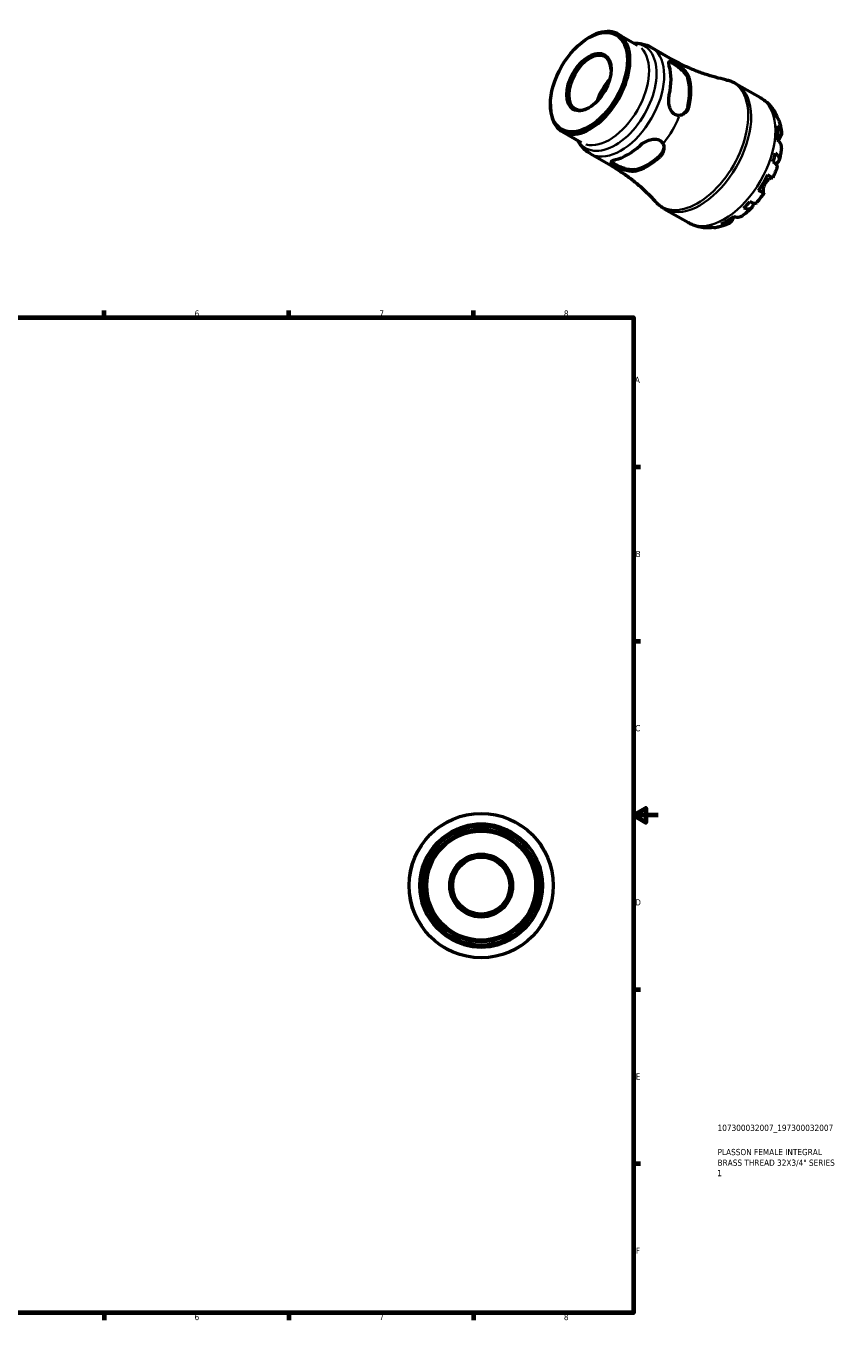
# Model space of a CAD drawing. Header units: millimetres. Extents: x -63 to 667, y 0 to 527.
# Tile 3 of 3: x 340 to 667, y 0 to 527. Entities that reach past the tile are written whole.
import ezdxf

# ---------------------------------------------------------------- set-up
doc = ezdxf.new("R2010")
doc.units = ezdxf.units.MM
for name, color, linetype, lineweight in [('Border (ISO)', 7, 'Continuous', 70), ('Title (ISO)', 7, 'Continuous', 50), ('Visible (ISO)', 7, 'Continuous', 50), ('Visible Narrow (ISO)', 7, 'Continuous', 35)]:
    doc.layers.add(name, color=color, linetype=linetype, lineweight=lineweight)
doc.styles.add('Note Text (ISO)', font='tahoma.ttf')

# ---------------------------------------------------------------- blocks, each defined once
blk = doc.blocks.new('Borders Default Border')
at = {"layer": 'Border (ISO)'}
for p, q in [((74.25, 410), (74.25, 412.9)), ((148.5, 410), (148.5, 412.9)), ((222.75, 410), (222.75, 412.9)), ((371.25, 410), (371.25, 412.9)), ((445.5, 410), (445.5, 412.9)), ((519.75, 410), (519.75, 412.9)), ((10, 350), (7.1, 350)), ((584, 350), (586.9, 350)), ((10, 280), (7.1, 280)), ((584, 280), (586.9, 280)), ((10, 140), (7.1, 140)), ((584, 140), (586.9, 140)), ((10, 70), (7.1, 70)), ((584, 70), (586.9, 70)), ((74.25, 10), (74.25, 7.1)), ((148.5, 10), (148.5, 7.1)), ((222.75, 10), (222.75, 7.1)), ((371.25, 10), (371.25, 7.1)), ((445.5, 10), (445.5, 7.1)), ((519.75, 10), (519.75, 7.1))]:
    blk.add_line(p, q, dxfattribs=at)
at = {"layer": 'Border (ISO)', "flags": 128}
for points in [[(297, 420), (297, 410), (294.11, 415), (299.89, 415), (297, 410)], [(10, 10), (10, 410), (584, 410), (584, 10), (10, 10)], [(0, 210), (10, 210), (5, 212.89), (5, 207.11), (10, 210)], [(594, 210), (584, 210), (589, 212.89), (589, 207.11), (584, 210)], [(297, 0), (297, 10), (294.11, 5), (299.89, 5), (297, 10)]]:
    blk.add_lwpolyline(points, dxfattribs=at)
at = {"layer": 'Border (ISO)', "color": 232, "true_color": 0xca0064, "char_height": 2.5, "attachment_point": 7, "style": 'Note Text (ISO)'}
for s, insert in [('1', (36.56, 410.4)), ('2', (110.62, 410.4)), ('3', (184.85, 410.35)), ('4', (259, 410.4)), ('5', (333.39, 410.35)), ('6', (407.58, 410.35)), ('7', (481.85, 410.4)), ('8', (556.06, 410.34)), ('A', (7.29, 383.75)), ('A', (584.59, 383.75)), ('B', (7.59, 313.75)), ('B', (584.89, 313.75)), ('C', (7.43, 243.71)), ('C', (584.73, 243.71)), ('D', (7.43, 173.75)), ('D', (584.73, 173.75)), ('E', (7.64, 103.75)), ('E', (584.94, 103.75)), ('F', (7.7, 33.75)), ('F', (585, 33.75)), ('1', (36.56, 7.1)), ('2', (110.62, 7.1)), ('3', (184.85, 7.05)), ('4', (259, 7.1)), ('5', (333.39, 7.05)), ('6', (407.58, 7.05)), ('7', (481.85, 7.1)), ('8', (556.06, 7.04))]:
    blk.add_mtext(s, dxfattribs=dict(at, insert=insert))
blk = doc.blocks.new('Title Blocks ISO')
at = {"layer": 'Title (ISO)', "color": 232, "true_color": 0xca0064, "style": 'Note Text (ISO)'}
for tag, p in [('PART_NUMBER_001', (33.84, 73.13)), ('DESCRIPTION_001', (33.84, 63.4)), ('DESCRIPTION_002', (33.84, 59.12)), ('DESCRIPTION_003', (33.71, 54.94))]:
    blk.add_attdef(tag, p, '', height=2.5, dxfattribs=at)

msp = doc.modelspace()

# ---------------------------------------------------------------- linework, layer by layer
at = {"layer": 'Visible (ISO)'}
for p, q in [((566.062, 522.529), (566.572, 522.825)), ((577.922, 523.97), (585.607, 519.544)), ((591.256, 518.634), (599.636, 513.808)), ((625.317, 504.039), (635.041, 498.439)), ((550.639, 495.746), (550.639, 495.157)), ((555.346, 484.765), (563.031, 480.34)), ((566.653, 475.911), (575.034, 471.085)), ((596.373, 453.777), (606.097, 448.177))]:
    msp.add_line(p, q, dxfattribs=at)
for radius in [29, 24.65, 22.62, 21.896, 12.639, 12.059, 11.456]:
    msp.add_circle((522.81, 181.744), radius, dxfattribs=at)
for start, end in [(73.4353, 106.5647), (163.4353, 196.5647), (343.4353, 16.5647), (253.4353, 286.5647)]:
    msp.add_arc((522.81, 181.744), 24.693, start, end, dxfattribs=at)
for major_axis in [(10.927, 18.975), (6.307, 10.952)]:
    msp.add_ellipse((566.122, 504.662), major_axis=major_axis, ratio=0.5780931, dxfattribs=at)
for centre, major_axis, start_param, end_param in [((566.634, 504.368), (-11.288, -19.602), 5.4958534, 10.2121098), ((566.532, 504.426), (-6.018, -10.45), 2.3779382, 7.0468398), ((581.726, 495.676), (12.301, 21.361), 5.2062227, 5.7854842), ((589.646, 491.116), (-11.982, -20.807), 2.0566769, 2.6518447), ((589.646, 491.116), (-12.323, -21.399), 2.0651522, 2.6433694), ((577.436, 498.147), (6.018, 10.45), 1.1435889, 1.9980038), ((577.436, 498.147), (5.717, 9.927), 1.1961249, 1.9454677), ((621.842, 472.575), (14.381, 24.973), 5.8235409, 5.9535641), ((621.842, 472.575), (14.381, 24.973), 5.370605, 5.6211019), ((581.726, 495.676), (12.301, 21.361), 3.6354264, 4.2146879), ((589.646, 491.116), (-11.982, -20.807), 0.4858806, 1.0810484), ((589.646, 491.116), (-12.323, -21.399), 0.4943558, 1.0725731), ((621.842, 472.575), (14.381, 24.973), 5.0381427, 5.168166), ((621.842, 472.575), (14.381, 24.973), 4.5852068, 4.8357037), ((621.842, 472.575), (14.381, 24.973), 4.2527446, 4.3827678), ((621.842, 472.575), (14.381, 24.973), 3.7998087, 4.0503055), ((621.842, 472.575), (-14.381, -24.973), 0.3257538, 0.455777)]:
    msp.add_ellipse(centre, major_axis=major_axis, ratio=0.5780931, start_param=start_param, end_param=end_param, dxfattribs=at)
for points, knots in [([(584.333, 520.278), (584.637, 520.29), (584.943, 520.292), (585.936, 520.267), (586.626, 520.198), (587.996, 519.948), (588.676, 519.766), (589.999, 519.285), (590.643, 518.987), (591.256, 518.634)], [0.43426774, 0.43426774, 0.43426774, 0.43426774, 0.4794335, 0.4794335, 0.58077715, 0.58077715, 0.6821208, 0.6821208, 0.78346445, 0.78346445, 0.78346445, 0.78346445]), ([(598.431, 511.051), (598.277, 511.559), (598.193, 512.014), (598.215, 512.684), (598.32, 512.9), (598.682, 513.086), (598.952, 513.083), (599.684, 512.858), (600.15, 512.635), (601.151, 512.059), (601.74, 511.674), (602.39, 511.191), (602.449, 511.147), (602.508, 511.102)], [0.852797, 0.852797, 0.852797, 0.852797, 1.0809749, 1.0809749, 1.3091527, 1.3091527, 1.5216345, 1.5216345, 1.7341164, 1.7341164, 1.9465983, 1.9465983, 1.9679239, 1.9679239, 1.9679239, 1.9679239]), ([(598.29, 512.763), (598.429, 512.762), (598.598, 512.732), (599.157, 512.554), (599.62, 512.331), (600.622, 511.753), (601.212, 511.37), (602.401, 510.499), (602.997, 510.01), (604.055, 509.02), (604.584, 508.447), (605.417, 507.299), (605.719, 506.724), (605.877, 506.218)], [1.4084603, 1.4084603, 1.4084603, 1.4084603, 1.5244244, 1.5244244, 1.7370432, 1.7370432, 1.9496619, 1.9496619, 2.1622806, 2.1622806, 2.3915298, 2.3915298, 2.620779, 2.620779, 2.620779, 2.620779]), ([(621.185, 505.597), (619.811, 505.877), (618.407, 506.209), (615.557, 506.978), (614.111, 507.417), (611.201, 508.405), (609.737, 508.954), (606.814, 510.161), (605.355, 510.819), (602.467, 512.239), (601.039, 513), (599.636, 513.808)], [0.59371145, 0.59371145, 0.59371145, 0.59371145, 0.63166205, 0.63166205, 0.66961265, 0.66961265, 0.70756325, 0.70756325, 0.74551385, 0.74551385, 0.78346445, 0.78346445, 0.78346445, 0.78346445]), ([(602.508, 511.102), (603.057, 510.685), (603.598, 510.234), (604.689, 509.198), (605.216, 508.606), (605.829, 507.715), (606.004, 507.416), (606.241, 506.914), (606.322, 506.709), (606.382, 506.509)], [-0.67788381, -0.67788381, -0.67788381, -0.67788381, -0.46831409, -0.46831409, -0.21687365, -0.21687365, -0.08998856, -0.08998856, 0, 0, 0, 0]), ([(621.185, 505.597), (621.473, 505.538), (621.759, 505.47), (622.329, 505.316), (622.611, 505.23), (623.171, 505.04), (623.448, 504.936), (623.996, 504.71), (624.266, 504.588), (624.798, 504.326), (625.06, 504.187), (625.317, 504.039)], [0.59371145, 0.59371145, 0.59371145, 0.59371145, 0.63166205, 0.63166205, 0.66961265, 0.66961265, 0.70756325, 0.70756325, 0.74551385, 0.74551385, 0.78346445, 0.78346445, 0.78346445, 0.78346445]), ([(602.508, 491.266), (602.449, 491.261), (602.39, 491.258), (601.74, 491.24), (601.151, 491.391), (600.65, 491.679), (600.15, 491.968), (599.684, 492.423), (598.952, 493.559), (598.682, 494.238), (598.32, 495.63), (598.215, 496.447), (598.193, 498.06), (598.277, 498.856), (598.431, 499.54)], [-0.2338075, -0.2338075, -0.2338075, -0.2338075, -0.2124819, -0.2124819, 0, 0, 0, 0.2124819, 0.2124819, 0.4249637, 0.4249637, 0.6531416, 0.6531416, 0.8813194, 0.8813194, 0.8813194, 0.8813194]), ([(635.041, 498.439), (635.56, 498.14), (636.063, 497.811), (637.023, 497.101), (637.482, 496.719), (638.349, 495.913), (638.757, 495.488), (639.522, 494.604), (639.877, 494.145), (640.535, 493.203), (640.838, 492.719), (641.114, 492.226)], [0.78346445, 0.78346445, 0.78346445, 0.78346445, 0.84972778, 0.84972778, 0.91599111, 0.91599111, 0.98225444, 0.98225444, 1.04851777, 1.04851777, 1.1147811, 1.1147811, 1.1147811, 1.1147811]), ([(606.382, 494.998), (606.347, 494.842), (606.305, 494.688), (606.204, 494.37), (606.143, 494.207), (605.933, 493.722), (605.76, 493.415), (605.143, 492.542), (604.61, 492.061), (603.539, 491.472), (603.027, 491.308), (602.508, 491.266)], [-0.67568141, -0.67568141, -0.67568141, -0.67568141, -0.62373536, -0.62373536, -0.56587848, -0.56587848, -0.44687367, -0.44687367, -0.19737575, -0.19737575, -0.00003393, -0.00003393, -0.00003393, -0.00003393]), ([(605.877, 494.707), (605.719, 494.019), (605.417, 493.341), (604.665, 492.314), (604.256, 491.927), (603.823, 491.635)], [-0.88373584, -0.88373584, -0.88373584, -0.88373584, -0.65448666, -0.65448666, -0.46978709, -0.46978709, -0.46978709, -0.46978709]), ([(640.122, 493.513), (640.458, 493.188), (640.748, 492.822), (641.208, 492.088), (641.417, 491.652), (641.628, 491.004), (641.679, 490.814), (641.721, 490.624)], [0.17074605, 0.17074605, 0.17074605, 0.17074605, 0.33284003, 0.33284003, 0.49949435, 0.49949435, 0.56613141, 0.56613141, 0.56613141, 0.56613141]), ([(642.416, 489.359), (642.295, 489.696), (642.133, 490.016), (641.739, 490.627), (641.462, 490.963), (641.135, 491.268)], [4.87681878, 4.87681878, 4.87681878, 4.87681878, 5.01708759, 5.01708759, 5.17918157, 5.17918157, 5.17918157, 5.17918157]), ([(642.06, 487.161), (642.383, 486.879), (642.654, 486.578), (643.071, 485.996), (643.251, 485.661), (643.485, 484.976), (643.538, 484.626), (643.535, 483.984), (643.478, 483.632), (643.269, 483.035), (643.146, 482.785), (643.002, 482.553)], [0.17075309, 0.17075309, 0.17075309, 0.17075309, 0.33215152, 0.33215152, 0.49888818, 0.49888818, 0.66562485, 0.66562485, 0.83351137, 0.83351137, 0.95687373, 0.95687373, 0.95687373, 0.95687373]), ([(642.417, 489.359), (642.526, 489.053), (642.628, 488.745), (642.816, 488.128), (642.903, 487.818), (643.062, 487.197), (643.134, 486.885), (643.265, 486.261), (643.324, 485.948), (643.428, 485.322), (643.474, 485.008), (643.513, 484.693)], [1.23992704, 1.23992704, 1.23992704, 1.23992704, 1.27918684, 1.27918684, 1.31844665, 1.31844665, 1.35770645, 1.35770645, 1.39696626, 1.39696626, 1.43622606, 1.43622606, 1.43622606, 1.43622606]), ([(566.653, 475.911), (566.041, 476.264), (565.459, 476.671), (564.379, 477.574), (563.881, 478.071), (562.977, 479.13), (562.571, 479.692), (562.05, 480.539), (561.899, 480.804), (561.757, 481.073)], [3.92505711, 3.92505711, 3.92505711, 3.92505711, 4.02640076, 4.02640076, 4.12774441, 4.12774441, 4.22908806, 4.22908806, 4.27425382, 4.27425382, 4.27425382, 4.27425382]), ([(586.704, 479.23), (587.22, 479.704), (587.867, 480.174), (589.274, 480.962), (590.034, 481.279), (591.421, 481.662), (592.144, 481.769), (593.496, 481.704), (594.123, 481.53), (595.125, 480.953), (595.551, 480.521), (595.861, 479.95), (595.888, 479.897), (595.913, 479.843)], [0.852797, 0.852797, 0.852797, 0.852797, 1.0809749, 1.0809749, 1.3091527, 1.3091527, 1.5216345, 1.5216345, 1.7341164, 1.7341164, 1.9465983, 1.9465983, 1.9679239, 1.9679239, 1.9679239, 1.9679239]), ([(595.913, 479.843), (596.149, 479.347), (596.264, 478.789), (596.264, 477.531), (596.099, 476.827), (595.618, 475.843), (595.418, 475.526), (595.013, 475.019), (594.827, 474.819), (594.624, 474.632)], [-0.67788381, -0.67788381, -0.67788381, -0.67788381, -0.46831409, -0.46831409, -0.21687365, -0.21687365, -0.08998856, -0.08998856, 0, 0, 0, 0]), ([(643.517, 478.095), (643.53, 478.205), (643.536, 478.314), (643.538, 478.74), (643.485, 479.09), (643.251, 479.774), (643.071, 480.11), (642.654, 480.692), (642.383, 480.993), (642.06, 481.275)], [4.66408079, 4.66408079, 4.66408079, 4.66408079, 4.71913293, 4.71913293, 4.88586959, 4.88586959, 5.05260626, 5.05260626, 5.21400469, 5.21400469, 5.21400469, 5.21400469]), ([(643.002, 482.553), (642.948, 482.467), (642.891, 482.375), (642.743, 482.133), (642.648, 481.975), (642.442, 481.622), (642.33, 481.427), (642.206, 481.201), (642.196, 481.181), (642.185, 481.162)], [-0.57647647, -0.57647647, -0.57647647, -0.57647647, -0.52968676, -0.52968676, -0.46054026, -0.46054026, -0.38562403, -0.38562403, -0.37869578, -0.37869578, -0.37869578, -0.37869578]), ([(596.253, 478.514), (596.216, 477.997), (596.086, 477.455), (595.576, 476.296), (595.141, 475.696), (594.624, 475.216)], [2.20808176, 2.20808176, 2.20808176, 2.20808176, 2.39152982, 2.39152982, 2.62077901, 2.62077901, 2.62077901, 2.62077901]), ([(641.135, 476.102), (641.462, 475.845), (641.739, 475.582), (642.168, 475.09), (642.355, 474.817), (642.606, 474.279), (642.669, 474.015), (642.686, 473.546), (642.64, 473.297), (642.425, 472.832), (642.255, 472.614), (641.85, 472.245), (641.578, 472.06), (641.232, 471.888), (641.211, 471.878), (641.19, 471.868)], [0.1707461, 0.1707461, 0.1707461, 0.1707461, 0.33284, 0.33284, 0.4994944, 0.4994944, 0.6661487, 0.6661487, 0.8332087, 0.8332087, 1.0002688, 1.0002688, 1.1679728, 1.1679728, 1.1786783, 1.1786783, 1.1786783, 1.1786783]), ([(643.518, 478.095), (643.482, 477.776), (643.441, 477.457), (643.349, 476.821), (643.299, 476.502), (643.189, 475.867), (643.13, 475.549), (643.002, 474.915), (642.933, 474.598), (642.788, 473.965), (642.711, 473.649), (642.629, 473.334)], [1.70987059, 1.70987059, 1.70987059, 1.70987059, 1.74950043, 1.74950043, 1.78913027, 1.78913027, 1.82876011, 1.82876011, 1.86838994, 1.86838994, 1.90801978, 1.90801978, 1.90801978, 1.90801978]), ([(575.034, 471.085), (576.436, 470.278), (577.812, 469.424), (580.489, 467.639), (581.791, 466.708), (584.302, 464.785), (585.512, 463.794), (587.827, 461.773), (588.932, 460.743), (591.028, 458.664), (592.019, 457.616), (592.952, 456.569)], [3.92505711, 3.92505711, 3.92505711, 3.92505711, 3.96300771, 3.96300771, 4.00095831, 4.00095831, 4.03890891, 4.03890891, 4.07685951, 4.07685951, 4.11481011, 4.11481011, 4.11481011, 4.11481011]), ([(578.757, 469.963), (578.688, 469.992), (578.62, 470.021), (577.877, 470.343), (577.249, 470.659), (576.748, 470.948), (576.248, 471.236), (575.821, 471.526), (575.258, 472.045), (575.119, 472.275), (575.098, 472.677), (575.231, 472.875), (575.798, 473.224), (576.233, 473.377), (576.748, 473.496)], [-0.2338075, -0.2338075, -0.2338075, -0.2338075, -0.2124819, -0.2124819, 0, 0, 0, 0.2124819, 0.2124819, 0.4249637, 0.4249637, 0.6531416, 0.6531416, 0.8813194, 0.8813194, 0.8813194, 0.8813194]), ([(584.668, 469.482), (584.151, 469.368), (583.503, 469.344), (582.094, 469.493), (581.333, 469.665), (579.948, 470.088), (579.226, 470.36), (577.877, 470.952), (577.25, 471.271), (576.748, 471.56), (576.247, 471.849), (575.822, 472.136), (575.387, 472.529), (575.276, 472.658), (575.205, 472.777)], [-0.8837358, -0.8837358, -0.8837358, -0.8837358, -0.6544867, -0.6544867, -0.4252375, -0.4252375, -0.2126187, -0.2126187, 0, 0, 0, 0.2126187, 0.2126187, 0.3283741, 0.3283741, 0.3283741, 0.3283741]), ([(584.668, 468.899), (584.55, 468.872), (584.428, 468.849), (584.16, 468.812), (584.013, 468.798), (583.551, 468.775), (583.222, 468.784), (582.16, 468.884), (581.384, 469.054), (579.981, 469.481), (579.357, 469.712), (578.757, 469.963)], [-0.67568141, -0.67568141, -0.67568141, -0.67568141, -0.62373536, -0.62373536, -0.56587848, -0.56587848, -0.44687367, -0.44687367, -0.19737575, -0.19737575, -0.00003393, -0.00003393, -0.00003393, -0.00003393]), ([(641.851, 470.712), (641.749, 470.406), (641.642, 470.101), (641.422, 469.492), (641.308, 469.189), (641.073, 468.585), (640.952, 468.283), (640.702, 467.683), (640.573, 467.384), (640.309, 466.789), (640.173, 466.492), (640.034, 466.197)], [2.01844919, 2.01844919, 2.01844919, 2.01844919, 2.05737161, 2.05737161, 2.09629403, 2.09629403, 2.13521645, 2.13521645, 2.17413888, 2.17413888, 2.2130613, 2.2130613, 2.2130613, 2.2130613]), ([(641.851, 470.712), (641.879, 470.797), (641.877, 470.893), (641.811, 471.126), (641.718, 471.292), (641.417, 471.658), (641.208, 471.86), (640.748, 472.245), (640.458, 472.463), (640.122, 472.691)], [4.56151056, 4.56151056, 4.56151056, 4.56151056, 4.68377895, 4.68377895, 4.85043327, 4.85043327, 5.01708759, 5.01708759, 5.17918157, 5.17918157, 5.17918157, 5.17918157]), ([(639.875, 466.286), (639.863, 466.289), (639.849, 466.292), (639.776, 466.299), (639.7, 466.29), (639.509, 466.237), (639.393, 466.192), (639.077, 466.037), (638.866, 465.91), (638.353, 465.538), (638.05, 465.275), (637.455, 464.632), (637.171, 464.252), (636.933, 463.84)], [-0.55773761, -0.55773761, -0.55773761, -0.55773761, -0.5384523, -0.5384523, -0.46383793, -0.46383793, -0.3862639, -0.3862639, -0.27840269, -0.27840269, -0.14277912, -0.14277912, 0, 0, 0, 0]), ([(637.938, 467.396), (638.285, 467.197), (638.593, 467.02), (639.097, 466.73), (639.337, 466.593), (639.71, 466.38), (639.845, 466.303), (639.994, 466.219), (640.033, 466.197), (640.034, 466.197)], [0.17075309, 0.17075309, 0.17075309, 0.17075309, 0.33215152, 0.33215152, 0.49888818, 0.49888818, 0.66562485, 0.66562485, 0.80841156, 0.80841156, 0.80841156, 0.80841156]), ([(636.434, 459.962), (636.248, 459.694), (636.059, 459.429), (635.676, 458.902), (635.481, 458.641), (635.087, 458.125), (634.886, 457.869), (634.481, 457.364), (634.275, 457.113), (633.858, 456.619), (633.647, 456.374), (633.433, 456.132)], [2.49931669, 2.49931669, 2.49931669, 2.49931669, 2.53823819, 2.53823819, 2.57715969, 2.57715969, 2.61608118, 2.61608118, 2.65500268, 2.65500268, 2.69392418, 2.69392418, 2.69392418, 2.69392418]), ([(636.314, 460.035), (636.378, 459.996), (636.42, 459.972), (636.446, 459.954), (636.406, 459.977), (636.245, 460.068), (636.11, 460.144), (635.737, 460.358), (635.497, 460.495), (634.993, 460.784), (634.685, 460.961), (634.338, 461.161)], [4.42788405, 4.42788405, 4.42788405, 4.42788405, 4.5512464, 4.5512464, 4.71913293, 4.71913293, 4.88586959, 4.88586959, 5.05260626, 5.05260626, 5.21400469, 5.21400469, 5.21400469, 5.21400469]), ([(636.933, 463.84), (636.804, 463.616), (636.689, 463.384), (636.483, 462.898), (636.396, 462.645), (636.228, 462.047), (636.167, 461.711), (636.104, 461.121), (636.1, 460.869), (636.125, 460.516), (636.144, 460.395), (636.193, 460.204), (636.223, 460.135), (636.275, 460.064), (636.294, 460.046), (636.314, 460.035)], [0, 0, 0, 0, 0.07774953, 0.07774953, 0.16081914, 0.16081914, 0.27783798, 0.27783798, 0.3882896, 0.3882896, 0.46542959, 0.46542959, 0.54035429, 0.54035429, 0.57953204, 0.57953204, 0.57953204, 0.57953204]), ([(596.373, 453.777), (596.116, 453.925), (595.864, 454.082), (595.37, 454.41), (595.129, 454.583), (594.659, 454.943), (594.43, 455.13), (593.985, 455.519), (593.768, 455.72), (593.35, 456.136), (593.147, 456.35), (592.952, 456.569)], [3.92505711, 3.92505711, 3.92505711, 3.92505711, 3.96300771, 3.96300771, 4.00095831, 4.00095831, 4.03890891, 4.03890891, 4.07685951, 4.07685951, 4.11481011, 4.11481011, 4.11481011, 4.11481011]), ([(631.551, 454.148), (631.319, 453.92), (631.084, 453.696), (630.609, 453.253), (630.368, 453.036), (629.883, 452.608), (629.637, 452.398), (629.142, 451.985), (628.891, 451.783), (628.385, 451.386), (628.13, 451.191), (627.872, 451.001)], [2.80439041, 2.80439041, 2.80439041, 2.80439041, 2.84402665, 2.84402665, 2.8836629, 2.8836629, 2.92329915, 2.92329915, 2.9629354, 2.9629354, 3.00257165, 3.00257165, 3.00257165, 3.00257165]), ([(632.112, 456.113), (632.113, 456.099), (632.114, 456.085), (632.137, 455.706), (632.111, 455.377), (631.993, 454.84), (631.888, 454.582), (631.591, 454.159), (631.398, 453.995), (630.981, 453.772), (630.72, 453.693), (630.128, 453.638), (629.796, 453.662), (629.155, 453.785), (628.788, 453.892), (628.401, 454.045)], [4.175506, 4.175506, 4.175506, 4.175506, 4.1819549, 4.1819549, 4.3496588, 4.3496588, 4.5167189, 4.5167189, 4.6837789, 4.6837789, 4.8504333, 4.8504333, 5.0170876, 5.0170876, 5.1791816, 5.1791816, 5.1791816, 5.1791816]), ([(630.847, 456.626), (631.212, 456.449), (631.547, 456.308), (632.112, 456.105), (632.392, 456.026), (632.862, 455.952), (633.052, 455.956), (633.288, 456.018), (633.373, 456.065), (633.433, 456.133)], [0.17074605, 0.17074605, 0.17074605, 0.17074605, 0.33284003, 0.33284003, 0.49949435, 0.49949435, 0.66614868, 0.66614868, 0.78787661, 0.78787661, 0.78787661, 0.78787661]), ([(614.419, 446.042), (613.86, 446.037), (613.296, 446.058), (612.164, 446.159), (611.595, 446.238), (610.461, 446.457), (609.895, 446.597), (608.777, 446.941), (608.224, 447.145), (607.14, 447.615), (606.61, 447.882), (606.097, 448.177)], [3.59765169, 3.59765169, 3.59765169, 3.59765169, 3.66313278, 3.66313278, 3.72861386, 3.72861386, 3.79409494, 3.79409494, 3.85957603, 3.85957603, 3.92505711, 3.92505711, 3.92505711, 3.92505711]), ([(623.768, 449.24), (623.639, 448.997), (623.484, 448.766), (623.07, 448.283), (622.793, 448.057), (622.236, 447.731), (621.906, 447.601), (621.195, 447.458), (620.814, 447.445), (620.099, 447.513), (619.703, 447.596), (619.296, 447.734)], [4.42788405, 4.42788405, 4.42788405, 4.42788405, 4.5512464, 4.5512464, 4.71913293, 4.71913293, 4.88586959, 4.88586959, 5.05260626, 5.05260626, 5.21400469, 5.21400469, 5.21400469, 5.21400469]), ([(624.547, 450.614), (624.502, 450.54), (624.458, 450.468), (624.304, 450.208), (624.201, 450.028), (624.009, 449.685), (623.921, 449.524), (623.816, 449.329), (623.792, 449.284), (623.768, 449.24)], [-2.11450766, -2.11450766, -2.11450766, -2.11450766, -2.08674766, -2.08674766, -2.01440674, -2.01440674, -1.93994266, -1.93994266, -1.91637503, -1.91637503, -1.91637503, -1.91637503]), ([(624.388, 450.665), (624.794, 450.528), (625.191, 450.445), (625.905, 450.377), (626.286, 450.39), (626.997, 450.532), (627.328, 450.662), (627.694, 450.877), (627.783, 450.936), (627.871, 451.001)], [0.17075309, 0.17075309, 0.17075309, 0.17075309, 0.33215152, 0.33215152, 0.49888818, 0.49888818, 0.66562485, 0.66562485, 0.71941105, 0.71941105, 0.71941105, 0.71941105]), ([(616.112, 446.312), (615.936, 446.257), (615.757, 446.209), (615.1, 446.068), (614.617, 446.03), (613.75, 446.06), (613.288, 446.127), (612.837, 446.255)], [4.78740718, 4.78740718, 4.78740718, 4.78740718, 4.85043327, 4.85043327, 5.01708759, 5.01708759, 5.17918157, 5.17918157, 5.17918157, 5.17918157]), ([(615.283, 446.492), (615.712, 446.362), (616.143, 446.292), (616.862, 446.258), (617.213, 446.278), (617.559, 446.339)], [0.17074605, 0.17074605, 0.17074605, 0.17074605, 0.33284003, 0.33284003, 0.47021059, 0.47021059, 0.47021059, 0.47021059]), ([(622.154, 447.713), (621.862, 447.591), (621.567, 447.474), (620.971, 447.252), (620.67, 447.146), (620.064, 446.949), (619.757, 446.856), (619.139, 446.684), (618.827, 446.605), (618.197, 446.461), (617.88, 446.396), (617.559, 446.339)], [3.27609032, 3.27609032, 3.27609032, 3.27609032, 3.31535529, 3.31535529, 3.35462026, 3.35462026, 3.39388522, 3.39388522, 3.43315019, 3.43315019, 3.47241516, 3.47241516, 3.47241516, 3.47241516]), ([(510.679, 203.202), (510.961, 203.361), (511.348, 203.578), (512.367, 204.101), (513.033, 204.415), (514.135, 204.86), (514.52, 205.004), (515.197, 205.235), (515.483, 205.326), (515.77, 205.412)], [-0.67788363, -0.67788363, -0.67788363, -0.67788363, -0.46828534, -0.46828534, -0.2168546, -0.2168546, -0.08998025, -0.08998025, 0, 0, 0, 0]), ([(529.85, 205.412), (530.017, 205.362), (530.182, 205.311), (530.53, 205.199), (530.712, 205.137), (531.261, 204.944), (531.621, 204.807), (532.688, 204.37), (533.342, 204.058), (534.315, 203.554), (534.675, 203.352), (534.941, 203.202)], [-0.67564752, -0.67564752, -0.67564752, -0.67564752, -0.62370562, -0.62370562, -0.56585323, -0.56585323, -0.44685688, -0.44685688, -0.19736437, -0.19736437, 0, 0, 0, 0]), ([(499.142, 188.784), (499.191, 188.95), (499.243, 189.116), (499.355, 189.464), (499.416, 189.646), (499.609, 190.195), (499.747, 190.555), (500.184, 191.621), (500.496, 192.275), (500.999, 193.248), (501.201, 193.608), (501.352, 193.875)], [-0.67568141, -0.67568141, -0.67568141, -0.67568141, -0.62373536, -0.62373536, -0.56587848, -0.56587848, -0.44687367, -0.44687367, -0.19737575, -0.19737575, -0.00003393, -0.00003393, -0.00003393, -0.00003393]), ([(544.268, 193.875), (544.428, 193.593), (544.644, 193.206), (545.167, 192.186), (545.482, 191.521), (545.926, 190.419), (546.07, 190.033), (546.302, 189.356), (546.393, 189.071), (546.478, 188.784)], [-0.67788381, -0.67788381, -0.67788381, -0.67788381, -0.46831409, -0.46831409, -0.21687365, -0.21687365, -0.08998856, -0.08998856, 0, 0, 0, 0]), ([(501.352, 169.612), (501.192, 169.894), (500.976, 170.281), (500.453, 171.301), (500.138, 171.966), (499.694, 173.068), (499.55, 173.454), (499.318, 174.131), (499.227, 174.416), (499.142, 174.704)], [-0.67788381, -0.67788381, -0.67788381, -0.67788381, -0.46831409, -0.46831409, -0.21687365, -0.21687365, -0.08998856, -0.08998856, 0, 0, 0, 0]), ([(546.478, 174.704), (546.429, 174.537), (546.378, 174.371), (546.265, 174.023), (546.204, 173.841), (546.011, 173.292), (545.873, 172.933), (545.436, 171.866), (545.124, 171.212), (544.621, 170.239), (544.419, 169.879), (544.268, 169.612)], [-0.67568141, -0.67568141, -0.67568141, -0.67568141, -0.62373536, -0.62373536, -0.56587848, -0.56587848, -0.44687367, -0.44687367, -0.19737575, -0.19737575, -0.00003393, -0.00003393, -0.00003393, -0.00003393]), ([(515.77, 158.075), (515.604, 158.125), (515.438, 158.176), (515.09, 158.288), (514.908, 158.35), (514.358, 158.543), (513.999, 158.68), (512.932, 159.117), (512.278, 159.43), (511.305, 159.933), (510.945, 160.135), (510.679, 160.285)], [-0.67568141, -0.67568141, -0.67568141, -0.67568141, -0.62373536, -0.62373536, -0.56587848, -0.56587848, -0.44687367, -0.44687367, -0.19737575, -0.19737575, -0.00003393, -0.00003393, -0.00003393, -0.00003393]), ([(534.941, 160.285), (534.659, 160.126), (534.272, 159.909), (533.253, 159.386), (532.587, 159.072), (531.486, 158.627), (531.1, 158.483), (530.423, 158.252), (530.138, 158.161), (529.85, 158.075)], [-0.67788381, -0.67788381, -0.67788381, -0.67788381, -0.46831409, -0.46831409, -0.21687365, -0.21687365, -0.08998856, -0.08998856, 0, 0, 0, 0])]:
    msp.add_open_spline(points, degree=3, knots=knots, dxfattribs=at)
at = {"layer": 'Visible Narrow (ISO)'}
for p, q in [((605.903, 506.233), (606.357, 506.494)), ((606.357, 494.983), (605.903, 494.722)), ((642.961, 482.576), (642.23, 482.997)), ((594.624, 475.187), (594.624, 474.661)), ((584.668, 468.928), (584.668, 469.453)), ((636.215, 460.091), (634.442, 461.112)), ((623.728, 449.263), (623.009, 449.677)), ((515.77, 205.369), (515.77, 205.41)), ((529.85, 205.41), (529.85, 205.369)), ((499.144, 188.784), (499.184, 188.784)), ((546.436, 188.784), (546.476, 188.784)), ((499.184, 174.704), (499.144, 174.704)), ((546.476, 174.704), (546.436, 174.704)), ((515.77, 158.077), (515.77, 158.118)), ((529.85, 158.118), (529.85, 158.077))]:
    msp.add_line(p, q, dxfattribs=at)
for radius in [28.805, 23.635]:
    msp.add_circle((522.81, 181.744), radius, dxfattribs=at)
for centre, major_axis, start_param, end_param in [((576.637, 498.607), (11.795, 20.482), 3.0339568, 6.3908212), ((574.319, 499.942), (11.288, 19.602), 3.2986723, 6.1261057), ((578.955, 497.272), (-12.301, -21.361), 0.1570796, 2.984513), ((587.335, 492.446), (12.301, 21.361), 6.0240416, 6.2695462), ((609.79, 479.516), (14.375, 24.962), 3.1278946, 6.2968834), ((610.845, 478.908), (-14.472, -25.131), 0.1570796, 2.984513), ((620.569, 473.308), (14.472, 25.131), 3.2986723, 6.1261057), ((587.335, 492.446), (-12.301, -21.361), 1.3250984, 1.8126269), ((587.335, 492.446), (-12.301, -21.361), 0.0134458, 0.2554697)]:
    msp.add_ellipse(centre, major_axis=major_axis, ratio=0.5780931, start_param=start_param, end_param=end_param, dxfattribs=at)

# ---------------------------------------------------------------- block references
msp.add_blockref('Borders Default Border', (0, 0))
msp.add_blockref('Title Blocks ISO', (584, 10)).add_auto_attribs({'PART_NUMBER_001': '107300032007_197300032007', 'DESCRIPTION_001': 'PLASSON FEMALE INTEGRAL', 'DESCRIPTION_002': 'BRASS THREAD 32X3/4" SERIES', 'DESCRIPTION_003': '1'})

doc.saveas('drawing.dxf')
